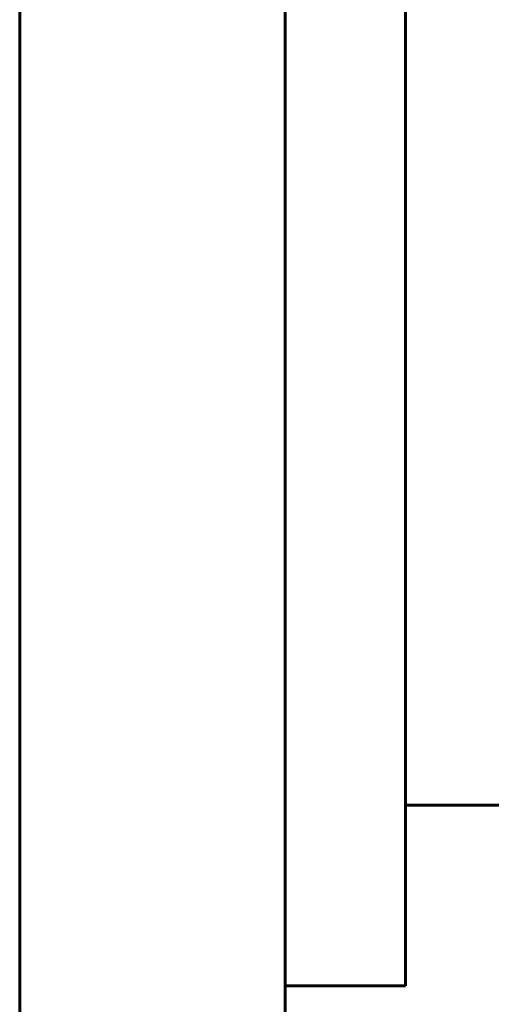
# Model space of a CAD drawing. Header units: millimetres. Extents: x 0 to 297, y 0 to 420.
# Tile 6 of 24: x 254.82 to 258.73, y 104.38 to 112.55. Entities that reach past the tile are written whole.
import ezdxf

# ---------------------------------------------------------------- set-up
doc = ezdxf.new("R2010")
doc.units = ezdxf.units.MM
doc.linetypes.add('K5LT_BASIC', pattern=[0])
doc.layers.add('Системный слой', color=7, linetype='Continuous')

# ---------------------------------------------------------------- blocks, each defined once
blk = doc.blocks.new('U19')
at = {"layer": 'Системный слой', "color": 150, "linetype": 'K5LT_BASIC', "lineweight": 60, "true_color": 0x0080ff}
for p, q in [((258.0191, 110.5298), (258.0191, 116.5298)), ((258.0191, 104.5298), (258.0191, 110.5298))]:
    blk.add_line(p, q, dxfattribs=at)

msp = doc.modelspace()

# ---------------------------------------------------------------- linework, layer by layer
at = {"layer": 'Системный слой', "color": 150, "linetype": 'K5LT_BASIC', "lineweight": 60, "true_color": 0x0080ff}
for p, q in [((254.8191, 103.5298), (254.8191, 119.5298)), ((257.0191, 119.5298), (257.0191, 103.5298)), ((258.8191, 106.0298), (258.0191, 106.0298)), ((258.0191, 104.5298), (257.0191, 104.5298))]:
    msp.add_line(p, q, dxfattribs=at)

# ---------------------------------------------------------------- block references
at = {"layer": 'Системный слой'}
msp.add_blockref('U19', (0, 0), dxfattribs=at)

doc.saveas('drawing.dxf')
